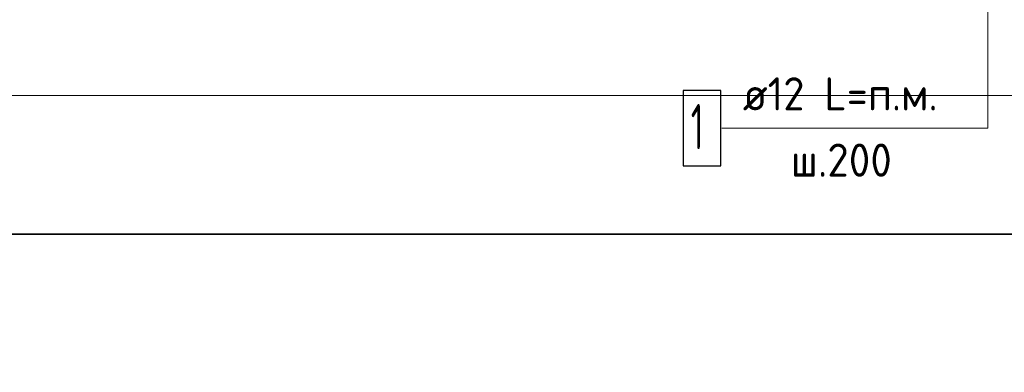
# Model space of a CAD drawing. Header units: millimetres. Extents: x 0 to 42000, y 0 to 29700.
# Tile 9 of 25: x 11337 to 17883, y 15797 to 18137. Entities that reach past the tile are written whole.
import ezdxf

# ---------------------------------------------------------------- set-up
doc = ezdxf.new("R2010")
doc.units = ezdxf.units.MM
doc.layers.add('Standard', color=7, linetype='Continuous', lineweight=25)
doc.layers.add('Фоновоя арматура Х1', color=7, linetype='Continuous', lineweight=25)
doc.styles.add('ISOCPEUR', font='txt')

msp = doc.modelspace()

# ---------------------------------------------------------------- linework, layer by layer
at = {"layer": 'Standard', "color": 254, "linetype": 'Continuous', "lineweight": 18, "true_color": 0xc4c4ff, "transparency": 33554687}
msp.add_lwpolyline([(2556.3, 17634.3), (21591.7, 17634.3), (21591.7, 20301), (2556.3, 20301), (2556.3, 17634.3)], dxfattribs=at)
at = {"layer": 'Standard', "color": 7, "linetype": 'Continuous', "lineweight": 13, "transparency": 33554687}
msp.add_lwpolyline([(17489.7, 18621), (17772.5, 18338.2), (17772.5, 17417.7), (16004.4, 17417.7)], dxfattribs=at)
at = {"layer": 'Standard', "color": 7, "linetype": 'Continuous', "lineweight": 35, "transparency": 33554687}
msp.add_lwpolyline([(2000, 16713.9), (2000, 500), (32418.2, 500), (32418.2, 16713.9), (2000, 16713.9)], dxfattribs=at)
at = {"layer": 'Фоновоя арматура Х1', "color": 7, "linetype": 'Continuous', "lineweight": 25, "transparency": 33554687}
msp.add_lwpolyline([(15749, 17167.7), (15999, 17167.7), (15999, 17667.7), (15749, 17667.7), (15749, 17167.7)], dxfattribs=at)

# ---------------------------------------------------------------- texts
at = {"layer": 'Фоновоя арматура Х1', "color": 7, "linetype": 'Continuous', "lineweight": 13, "transparency": 33554687, "attachment_point": 7, "style": 'ISOCPEUR'}
for s, insert, char_height, width in [('\\W0.94;ø12 L=п.м. ', (16144.5, 17535), 220, 1599.154), ('\\W0.56;1', (15799, 17277.7), 300, 233.324), ('\\W0.95;ш.200 ', (16463.5, 17095), 220, 962.129)]:
    msp.add_mtext(s, dxfattribs=dict(at, insert=insert, char_height=char_height, width=width))

doc.saveas('drawing.dxf')
